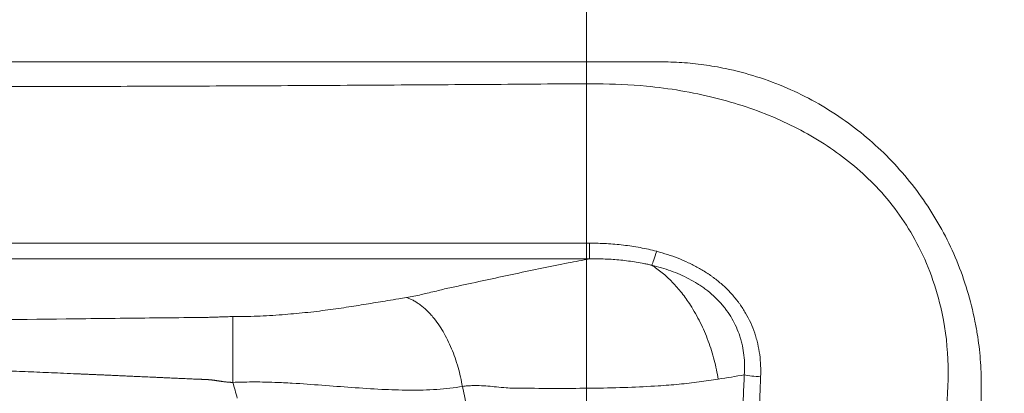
# Model space of a CAD drawing. Header units: millimetres. Extents: x -8 to 594, y 0 to 420.
# Tile 177 of 249: x 274.76 to 287.02, y 344.68 to 349.33. Entities that reach past the tile are written whole.
import ezdxf

# ---------------------------------------------------------------- set-up
doc = ezdxf.new("R2010")
doc.units = ezdxf.units.MM
doc.layers.add('1', color=7, linetype='Continuous', true_color=0xffffff)
doc.styles.add('Calibri', font='txt')
doc.dimstyles.get("Standard").update_dxf_attribs({"dimtxt": 0.18, "dimasz": 0.18, "dimexe": 0.18, "dimexo": 0.0625, "dimgap": 0.09, "dimtad": 0, "dimtih": 1, "dimtoh": 1, "dimdec": 4, "dimzin": 0, "dimdsep": 46, "dimtxsty": 'Standard', "dimcen": 0.09, "dimadec": 0, "dimazin": 0, "dimtfac": 1, "dimtdec": 4, "dimtofl": 0, "dimtmove": 0, "dimatfit": 3, "dimfxl": 0, "dimtolj": 1, "dimtzin": 0, "dimarcsym": 0})

# ---------------------------------------------------------------- blocks, each defined once
blk = doc.blocks.new('_U2')
at = {"layer": '1', "color": 18, "lineweight": 13}
for p, q in [((147.37, 320.701), (147.37, 378.38)), ((281.821, 328.547), (281.821, 378.38)), ((147.37, 376.38), (189.299, 376.38)), ((281.821, 376.38), (239.891, 376.38))]:
    blk.add_line(p, q, dxfattribs=at)
at = {"layer": '1', "color": 18}
for points in [[(147.37, 376.38), (150.87, 377.318), (150.87, 375.442)], [(281.821, 376.38), (278.321, 375.442), (278.321, 377.318)]]:
    blk.add_solid(points, dxfattribs=at)
at = {"layer": '1', "color": 18, "linetype": 'Continuous', "lineweight": 13, "char_height": 3.5, "attachment_point": 7, "line_spacing_factor": 1.399613, "style": 'Calibri'}
for s, insert in [('\\fCalibri|b0|i0;\\W1.0000;2.7', (190.985, 373.383)), ('\\fCalibri|b0|i0;\\W1.0000;LIFT POINT SPAN', (201.135, 373.383))]:
    blk.add_mtext(s, dxfattribs=dict(at, insert=insert))
blk = doc.blocks.new('_U5')
at = {"layer": '1', "color": 18, "lineweight": 13}
for p, q in [((281.821, 328.547), (281.821, 378.38)), ((300.008, 319.898), (300.008, 378.38)), ((281.821, 376.38), (284.688, 376.38)), ((300.008, 376.38), (297.141, 376.38))]:
    blk.add_line(p, q, dxfattribs=at)
at = {"layer": '1', "color": 18}
for points in [[(281.821, 376.38), (285.321, 377.318), (285.321, 375.442)], [(300.008, 376.38), (296.508, 375.442), (296.508, 377.318)]]:
    blk.add_solid(points, dxfattribs=at)
at = {"layer": '1', "color": 18, "linetype": 'Continuous', "lineweight": 13, "insert": (286.373, 373.383), "char_height": 3.5, "attachment_point": 7, "line_spacing_factor": 1.399613, "style": 'Calibri'}
blk.add_mtext('\\fCalibri|b0|i0;\\W1.0000;0.36', dxfattribs=at)

msp = doc.modelspace()

# ---------------------------------------------------------------- linework, layer by layer
at = {"layer": '1', "color": 155, "linetype": 'Continuous', "lineweight": 13}
for p, q in [((267.084, 346.546), (281.858, 346.546)), ((281.858, 346.351), (267.084, 346.351))]:
    msp.add_line(p, q, dxfattribs=at)
for centre, major_axis, ratio, start_param, end_param in [((283.988, 344.943), (-0.3, 0.013), 0.195401, 0.828609, 1.57906), ((269.707, 342.523), (0, -8.044), 1, 1.834395, 1.859574), ((269.707, 342.523), (0, 10.804), 1, 4.503516, 4.921262)]:
    msp.add_ellipse(centre, major_axis=major_axis, ratio=ratio, start_param=start_param, end_param=end_param, dxfattribs=at)
at = {"layer": '1', "color": 155, "linetype": 'Continuous', "lineweight": 18}
for points, knots in [([(282.735, 348.803), (282.31, 348.803), (281.183, 348.803), (279.21, 348.803), (277.416, 348.803), (276.077, 348.803), (275.46, 348.803), (275.029, 348.803), (274.781, 348.803), (274.596, 348.803), (274.412, 348.803), (274.227, 348.803), (274.042, 348.803), (273.817, 348.803), (273.509, 348.804), (273.016, 348.803), (272.132, 348.803), (269.42, 348.803), (264.982, 348.804), (259.793, 348.804), (255.847, 348.804), (253.382, 348.804), (251.913, 348.804), (250.927, 348.804), (250.372, 348.804), (250.003, 348.804), (249.849, 348.805), (249.725, 348.804), (249.601, 348.804), (249.447, 348.804), (249.262, 348.804), (249.016, 348.804), (248.584, 348.804), (247.968, 348.805), (246.348, 348.805), (243.847, 348.805), (239.902, 348.805), (233.138, 348.805), (225.53, 348.805), (217.639, 348.805), (212.707, 348.805), (208.762, 348.805), (204.817, 348.805), (200.842, 348.805), (196.896, 348.805), (193.936, 348.806), (191.007, 348.806), (189.035, 348.806), (188.049, 348.806)], [0, 0, 0, 0, 0.013463, 0.035715, 0.062501, 0.070313, 0.078128, 0.082035, 0.083998, 0.08596, 0.087903, 0.089853, 0.091806, 0.093759, 0.097004, 0.101567, 0.109379, 0.125004, 0.187502, 0.250001, 0.289407, 0.3125, 0.328126, 0.335941, 0.343755, 0.345698, 0.347641, 0.34863, 0.349619, 0.351572, 0.35352, 0.355473, 0.359379, 0.36719, 0.375001, 0.410713, 0.446427, 0.499997, 0.624997, 0.687496, 0.749996, 0.781246, 0.812496, 0.874996, 0.907192, 0.937498, 0.968776, 1, 1, 1, 1]), ([(286.735, 344.784), (286.734, 344.837), (286.733, 344.943), (286.723, 345.103), (286.708, 345.261), (286.685, 345.419), (286.643, 345.653), (286.566, 345.96), (286.435, 346.327), (286.27, 346.678), (286.008, 347.118), (285.607, 347.616), (285.114, 348.032), (284.674, 348.307), (284.318, 348.482), (283.944, 348.622), (283.594, 348.714), (283.281, 348.768), (283.009, 348.797), (282.826, 348.801), (282.735, 348.803)], [0, 0, 0, 0, 0.024831, 0.049725, 0.074715, 0.099833, 0.125112, 0.187443, 0.2505, 0.312694, 0.375355, 0.500562, 0.624878, 0.68803, 0.749983, 0.8131, 0.874955, 0.91695, 0.958528, 1, 1, 1, 1]), ([(274.494, 336.432), (275.047, 336.432), (276.095, 336.432), (277.581, 336.429), (278.895, 336.425), (280.037, 336.42), (280.968, 336.417), (281.719, 336.409), (282.34, 336.416), (283.004, 336.493), (283.706, 336.653), (284.431, 336.949), (285.087, 337.366), (285.66, 337.934), (286.013, 338.545), (286.204, 339.102), (286.309, 339.614), (286.325, 340.219), (286.285, 340.906), (286.27, 341.733), (286.262, 342.683), (286.277, 343.623), (286.301, 344.427), (286.34, 345.101), (286.258, 345.694), (286.105, 346.19), (285.864, 346.712), (285.467, 347.252), (284.87, 347.75), (284.186, 348.122), (283.409, 348.378), (282.448, 348.541), (281.305, 348.525), (280.008, 348.517), (278.685, 348.509), (277.38, 348.502), (276.111, 348.497), (274.042, 348.492), (271.145, 348.494), (268.452, 348.498), (266.778, 348.516), (266.144, 348.435), (265.419, 348.25), (264.638, 347.896), (263.878, 347.323), (263.278, 346.591), (262.877, 345.725), (262.68, 344.776), (262.702, 343.963), (262.703, 343.476), (262.704, 343.318)], [0, 0, 0, 0, 0.034235, 0.064921, 0.092061, 0.115654, 0.1357, 0.149696, 0.162198, 0.174164, 0.191113, 0.207073, 0.223527, 0.240955, 0.259454, 0.269203, 0.279272, 0.293154, 0.307584, 0.322456, 0.34458, 0.366382, 0.380743, 0.394978, 0.409028, 0.419141, 0.428801, 0.446725, 0.462939, 0.479307, 0.496434, 0.514332, 0.53976, 0.567, 0.59477, 0.621719, 0.647848, 0.673356, 0.749903, 0.82726, 0.840327, 0.853498, 0.866774, 0.887071, 0.907667, 0.928372, 0.949031, 0.969641, 0.990158, 1, 1, 1, 1]), ([(286.735, 342.523), (286.735, 342.617), (286.735, 342.803), (286.735, 343.078), (286.735, 343.345), (286.735, 343.604), (286.735, 343.856), (286.735, 344.099), (286.735, 344.335), (286.735, 344.563), (286.735, 344.711), (286.735, 344.784)], [0, 0, 0, 0, 0.124251, 0.244807, 0.362009, 0.476132, 0.58732, 0.695456, 0.800379, 0.901937, 1, 1, 1, 1]), ([(286.735, 342.523), (286.735, 342.952), (286.735, 343.351), (286.735, 344.103), (286.735, 344.453), (286.735, 344.773)], [0, 0, 0, 0, 0.5, 0.5, 1, 1, 1, 1])]:
    msp.add_open_spline(points, degree=3, knots=knots, dxfattribs=at)
at = {"layer": '1', "color": 155, "linetype": 'Continuous', "lineweight": 13}
for points, degree, knots in [([(281.858, 346.351), (281.858, 346.361), (281.858, 346.384), (281.858, 346.452), (281.858, 346.497), (281.858, 346.546)], 3, [0, 0, 0, 0, 0.5, 0.5, 1, 1, 1, 1]), ([(281.858, 346.546), (281.929, 346.546), (281.999, 346.544), (282.14, 346.536), (282.21, 346.53), (282.315, 346.518), (282.349, 346.513), (282.419, 346.503), (282.453, 346.497), (282.523, 346.484), (282.557, 346.477), (282.626, 346.462), (282.66, 346.454), (282.694, 346.445)], 3, [0, 0, 0, 0, 0.25, 0.25, 0.5, 0.5, 0.625, 0.625, 0.75, 0.75, 0.875, 0.875, 1, 1, 1, 1]), ([(282.694, 346.445), (282.74, 346.433), (282.784, 346.419), (282.873, 346.391), (282.917, 346.375), (283.003, 346.342), (283.045, 346.323), (283.129, 346.284), (283.17, 346.263), (283.251, 346.218), (283.29, 346.194), (283.334, 346.165), (283.339, 346.162), (283.348, 346.156), (283.363, 346.146), (283.396, 346.122), (283.424, 346.101), (283.478, 346.059), (283.513, 346.029), (283.579, 345.966), (283.611, 345.933), (283.656, 345.881), (283.671, 345.863), (283.689, 345.841), (283.693, 345.836), (283.7, 345.827), (283.71, 345.813), (283.721, 345.799), (283.754, 345.753), (283.779, 345.714), (283.824, 345.636), (283.845, 345.595), (283.883, 345.512), (283.899, 345.47), (283.918, 345.416), (283.921, 345.405), (283.926, 345.388), (283.928, 345.383), (283.931, 345.372), (283.939, 345.344), (283.947, 345.316), (283.962, 345.249), (283.97, 345.204), (283.982, 345.114), (283.986, 345.068), (283.99, 344.977), (283.99, 344.931), (283.988, 344.884)], 3, [0, 0, 0, 0, 0.0625, 0.0625, 0.125, 0.125, 0.1875, 0.1875, 0.25, 0.25, 0.3125, 0.3125, 0.320312, 0.320312, 0.328125, 0.34375, 0.375, 0.375, 0.4375, 0.4375, 0.5, 0.5, 0.53125, 0.53125, 0.539063, 0.539063, 0.546875, 0.5625, 0.5625, 0.625, 0.625, 0.6875, 0.6875, 0.75, 0.75, 0.765625, 0.765625, 0.773438, 0.773438, 0.78125, 0.8125, 0.8125, 0.875, 0.875, 0.9375, 0.9375, 1, 1, 1, 1]), ([(279.58, 345.87), (279.611, 345.876), (279.675, 345.887), (279.759, 345.905), (279.845, 345.925), (279.928, 345.945), (280.013, 345.966), (280.095, 345.986), (280.182, 346.004), (280.466, 346.065), (280.827, 346.143), (281.265, 346.235), (281.571, 346.297), (281.77, 346.334), (281.858, 346.351)], 3, [0, 0, 0, 0, 0.034819, 0.073737, 0.106127, 0.14865, 0.186169, 0.223438, 0.260373, 0.297245, 0.591271, 0.737525, 0.883256, 1, 1, 1, 1]), ([(282.632, 346.272), (282.632, 346.272), (282.631, 346.272), (282.631, 346.272), (282.63, 346.272), (282.628, 346.273), (282.625, 346.273), (282.618, 346.275), (282.604, 346.278), (282.576, 346.285), (282.552, 346.29), (282.504, 346.299), (282.472, 346.305), (282.408, 346.315), (282.376, 346.32), (282.312, 346.328), (282.279, 346.332), (282.183, 346.342), (282.118, 346.346), (282.021, 346.35), (281.988, 346.351), (281.939, 346.351), (281.915, 346.352), (281.887, 346.351), (281.872, 346.351), (281.865, 346.351), (281.862, 346.351), (281.86, 346.351), (281.859, 346.351), (281.859, 346.351), (281.858, 346.351), (281.858, 346.351)], 3, [0, 0, 0, 0, 0.000977, 0.000977, 0.001953, 0.003906, 0.007812, 0.015625, 0.03125, 0.0625, 0.125, 0.125, 0.25, 0.25, 0.375, 0.375, 0.5, 0.5, 0.75, 0.75, 0.875, 0.875, 0.9375, 0.96875, 0.984375, 0.992188, 0.996094, 0.998047, 0.999023, 0.999023, 1, 1, 1, 1]), ([(283.784, 344.908), (283.787, 344.949), (283.788, 344.99), (283.787, 345.071), (283.784, 345.111), (283.776, 345.191), (283.769, 345.231), (283.757, 345.29), (283.752, 345.31), (283.745, 345.334), (283.744, 345.339), (283.741, 345.349), (283.74, 345.354), (283.735, 345.368), (283.732, 345.378), (283.717, 345.426), (283.702, 345.464), (283.669, 345.538), (283.651, 345.573), (283.611, 345.643), (283.588, 345.677), (283.558, 345.718), (283.552, 345.727), (283.543, 345.739), (283.54, 345.743), (283.533, 345.751), (283.517, 345.771), (283.5, 345.79), (283.459, 345.836), (283.43, 345.865), (283.37, 345.919), (283.338, 345.946), (283.289, 345.983), (283.272, 345.995), (283.247, 346.012), (283.238, 346.018), (283.225, 346.027), (283.221, 346.029), (283.212, 346.035), (283.208, 346.038), (283.168, 346.063), (283.132, 346.083), (283.059, 346.121), (283.022, 346.139), (282.947, 346.172), (282.909, 346.187), (282.831, 346.215), (282.792, 346.228), (282.713, 346.251), (282.672, 346.262), (282.632, 346.272)], 3, [0, 0, 0, 0, 0.0625, 0.0625, 0.125, 0.125, 0.1875, 0.1875, 0.21875, 0.21875, 0.226562, 0.226562, 0.234375, 0.234375, 0.25, 0.25, 0.3125, 0.3125, 0.375, 0.375, 0.4375, 0.4375, 0.453125, 0.453125, 0.460937, 0.460937, 0.46875, 0.5, 0.5, 0.5625, 0.5625, 0.625, 0.625, 0.65625, 0.65625, 0.671875, 0.671875, 0.679687, 0.679687, 0.6875, 0.6875, 0.75, 0.75, 0.8125, 0.8125, 0.875, 0.875, 0.9375, 0.9375, 1, 1, 1, 1]), ([(277.417, 345.632), (277.467, 345.632), (277.569, 345.633), (277.721, 345.638), (277.877, 345.645), (278.077, 345.659), (278.323, 345.681), (278.599, 345.714), (278.862, 345.752), (279.107, 345.792), (279.312, 345.826), (279.469, 345.852), (279.548, 345.865), (279.58, 345.87)], 3, [0, 0, 0, 0, 0.061763, 0.125056, 0.190258, 0.257714, 0.381461, 0.513428, 0.638048, 0.760288, 0.880555, 0.950921, 1, 1, 1, 1]), ([(269.617, 345.566), (269.934, 345.566), (270.584, 345.567), (271.547, 345.571), (272.531, 345.577), (273.831, 345.587), (275.142, 345.601), (276.28, 345.614), (276.808, 345.62), (277.031, 345.622), (277.113, 345.623), (277.174, 345.625), (277.235, 345.627), (277.29, 345.629), (277.339, 345.631), (277.38, 345.632), (277.405, 345.632), (277.417, 345.632)], 3, [0, 0, 0, 0, 0.121829, 0.249813, 0.370393, 0.49971, 0.749705, 0.874729, 0.937243, 0.952872, 0.960687, 0.968529, 0.976418, 0.984318, 0.990221, 0.995444, 1, 1, 1, 1]), ([(277.417, 344.814), (277.368, 344.814), (277.295, 344.824), (277.283, 344.826), (277.234, 344.833), (277.197, 344.839), (277.173, 344.842), (277.14, 344.846), (277.113, 344.848), (277.109, 344.848), (277.052, 344.851), (276.982, 344.854), (276.93, 344.856), (276.642, 344.869), (276.442, 344.878), (275.887, 344.903), (275.467, 344.921), (274.372, 344.969), (273.517, 344.998), (272.473, 345.035), (271.567, 345.053), (270.543, 345.074), (269.617, 345.074)], 2, [0, 0, 0, 0.015625, 0.015625, 0.023438, 0.023438, 0.03125, 0.03125, 0.039062, 0.039062, 0.046875, 0.046875, 0.0625, 0.0625, 0.125, 0.125, 0.25, 0.25, 0.5, 0.5, 0.75, 0.75, 1, 1, 1]), ([(283.784, 340.137), (283.776, 340.335), (283.768, 340.533), (283.756, 340.93), (283.751, 341.128), (283.743, 341.525), (283.74, 341.723), (283.735, 342.121), (283.734, 342.32), (283.734, 342.717), (283.735, 342.916), (283.739, 343.315), (283.742, 343.514), (283.751, 343.913), (283.756, 344.112), (283.763, 344.337), (283.764, 344.362), (283.765, 344.412), (283.768, 344.486), (283.774, 344.661), (283.78, 344.809), (283.784, 344.908)], 3, [0, 0, 0, 0, 0.125, 0.125, 0.25, 0.25, 0.375, 0.375, 0.5, 0.5, 0.625, 0.625, 0.75, 0.75, 0.875, 0.875, 0.890625, 0.890625, 0.90625, 0.9375, 1, 1, 1, 1]), ([(280.276, 344.763), (280.225, 344.755), (280.121, 344.74), (279.957, 344.726), (279.785, 344.718), (279.558, 344.716), (279.262, 344.726), (278.901, 344.75), (278.529, 344.779), (278.21, 344.802), (277.963, 344.814), (277.795, 344.819), (277.659, 344.82), (277.535, 344.818), (277.455, 344.815), (277.417, 344.814)], 3, [0, 0, 0, 0, 0.061375, 0.124088, 0.188249, 0.25395, 0.373752, 0.504843, 0.629998, 0.754141, 0.826784, 0.877017, 0.921293, 0.962279, 1, 1, 1, 1]), ([(283.461, 344.854), (283.381, 344.842), (283.22, 344.817), (282.971, 344.79), (282.677, 344.767), (282.33, 344.75), (281.94, 344.741), (281.534, 344.739), (281.216, 344.74), (281.004, 344.741), (280.905, 344.741), (280.81, 344.748), (280.704, 344.757), (280.593, 344.768), (280.496, 344.774), (280.412, 344.775), (280.342, 344.772), (280.298, 344.766), (280.276, 344.763)], 3, [0, 0, 0, 0, 0.081038, 0.163926, 0.248714, 0.370148, 0.498161, 0.618181, 0.748366, 0.789355, 0.811007, 0.838108, 0.874313, 0.906048, 0.937617, 0.960231, 0.981007, 1, 1, 1, 1]), ([(283.988, 344.884), (283.984, 344.786), (283.98, 344.688), (283.975, 344.541), (283.972, 344.467), (283.97, 344.393), (283.968, 344.343), (283.967, 344.319), (283.96, 344.096), (283.955, 343.899), (283.947, 343.504), (283.944, 343.307), (283.94, 342.912), (283.939, 342.715), (283.939, 342.322), (283.941, 341.928), (283.947, 341.535), (283.955, 341.142), (283.96, 340.946), (283.973, 340.553), (283.98, 340.357), (283.988, 340.161)], 3, [0, 0, 0, 0, 0.0625, 0.0625, 0.09375, 0.109375, 0.109375, 0.125, 0.125, 0.25, 0.25, 0.375, 0.375, 0.5, 0.5, 0.625, 0.75, 0.75, 0.875, 0.875, 1, 1, 1, 1])]:
    msp.add_open_spline(points, degree=degree, knots=knots, dxfattribs=at)
for points in [[(282.632, 346.272), (282.647, 346.302), (282.671, 346.366), (282.694, 346.445)], [(283.784, 344.908), (283.677, 344.89), (283.57, 344.872), (283.461, 344.854)]]:
    msp.add_open_spline(points, degree=3, dxfattribs=at)
for points, weights in [([(283.461, 344.854), (283.295, 345.85), (282.632, 346.272)], [1, 0.837782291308, 0.922829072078]), ([(280.276, 344.763), (280.115, 345.693), (279.58, 345.87)], [1, 0.806606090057, 1]), ([(277.417, 344.814), (277.417, 345.47), (277.417, 345.632)], [1, 0.789653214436, 1])]:
    msp.add_rational_spline(points, weights, degree=2, dxfattribs=at)
at = {"layer": '1', "color": 155, "linetype": 'Continuous', "lineweight": 18}
msp.add_open_spline([(286.735, 344.773), (286.735, 344.784)], degree=1, dxfattribs=at)

# ---------------------------------------------------------------- dimensions: what is measured, and where the dimension line sits
at = {"layer": '1', "color": 18, "linetype": 'Continuous', "lineweight": 13}
dim = msp.add_linear_dim(base=(281.821, 376.38), p1=(147.37, 320.701), p2=(281.821, 327.047), text=' <> \\fCalibri|b0|i0;\\C18;{\\H1.00x;\\fCalibri|b0|i0;LIFT POINT SPAN\\fCalibri|b0|i0;}\\C18;', dimstyle='Standard', override={"dimtxt": 3.5, "dimasz": 3.5, "dimexe": 2, "dimexo": 0, "dimgap": 1.5, "dimtih": 0, "dimtoh": 0, "dimdec": 1, "dimlfac": 0.02, "dimdsep": 46, "dimlunit": 2, "dimtxsty": 'Calibri', "dimsah": 1, "dimse1": 0, "dimse2": 0, "dimsd1": 0, "dimsd2": 0, "dimclrd": 18, "dimclre": 18, "dimclrt": 18, "dimtol": 0, "dimtm": -0.1, "dimtfac": 1, "dimtdec": 2, "dimtofl": 1, "dimtmove": 0, "dimlwd": 13, "dimlwe": 13}, dxfattribs=at)
dim.commit()
dim.dimension.update_dxf_attribs({"geometry": '_U2', "text_midpoint": (214.595, 376.38), "dimtype": 160})
dim = msp.add_linear_dim(base=(300.008, 376.38), p1=(281.821, 327.047), p2=(300.008, 319.898), dimstyle='Standard', override={"dimtxt": 3.5, "dimasz": 3.5, "dimexe": 2, "dimexo": 0, "dimgap": 1.5, "dimtih": 0, "dimtoh": 0, "dimdec": 2, "dimlfac": 0.02, "dimdsep": 46, "dimlunit": 2, "dimtxsty": 'Calibri', "dimsah": 1, "dimse1": 0, "dimse2": 0, "dimsd1": 0, "dimsd2": 0, "dimclrd": 18, "dimclre": 18, "dimclrt": 18, "dimtol": 0, "dimtm": -0.1, "dimtfac": 1, "dimtdec": 2, "dimtofl": 1, "dimtmove": 0, "dimlwd": 13, "dimlwe": 13}, dxfattribs=at)
dim.commit()
dim.dimension.update_dxf_attribs({"geometry": '_U5', "text_midpoint": (290.914, 376.38), "dimtype": 160})

doc.saveas('drawing.dxf')
